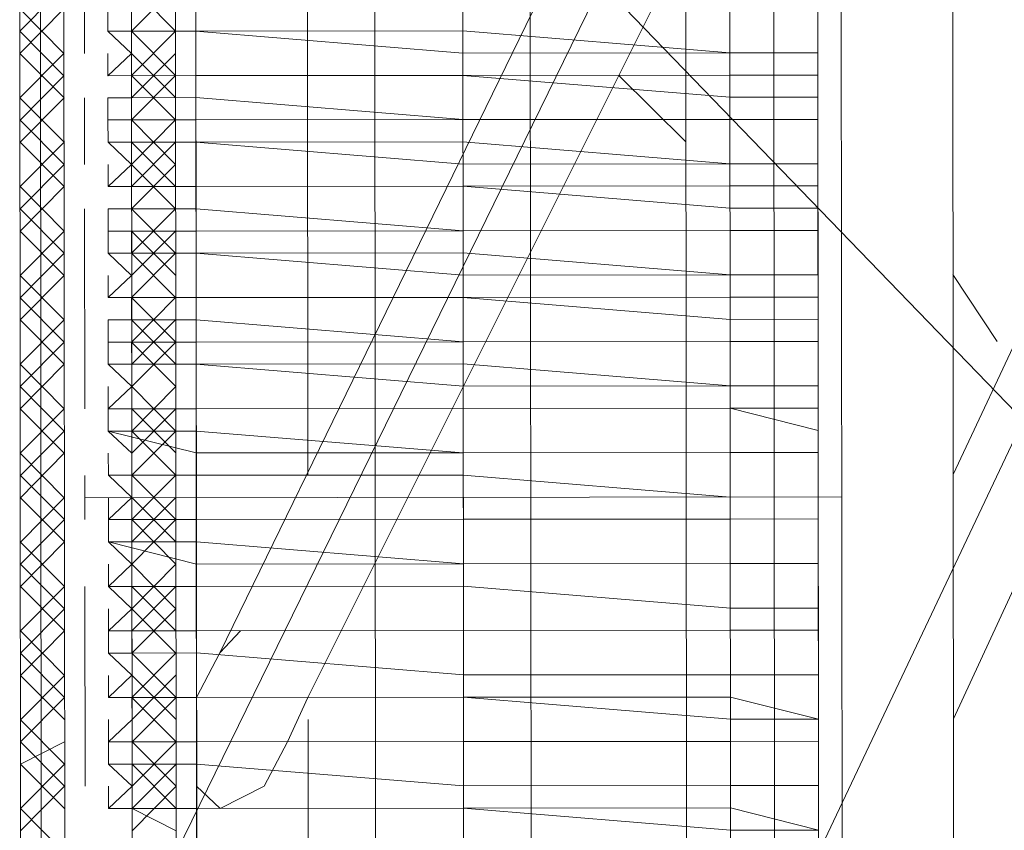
# Model space of a CAD drawing. Header units: inches. Extents: x -5850 to 5646, y 8947 to 13007.
# Tile 248 of 256: x -3950 to -3931, y 11312 to 11327. Entities that reach past the tile are written whole.
import ezdxf

# ---------------------------------------------------------------- set-up
doc = ezdxf.new("R2010")
doc.units = ezdxf.units.IN
doc.header["$MEASUREMENT"] = 0
doc.layers.add('at_Entity', color=7, linetype='Continuous')

msp = doc.modelspace()

# ---------------------------------------------------------------- linework, layer by layer
at = {"layer": 'at_Entity', "color": 7, "lineweight": 20}
for p, q in [((-3949.73, 11361.243), (-3949.686, 11311.395)), ((-3937.462, 11361.254), (-3937.418, 11311.406)), ((-3947.121, 11311.397), (-3947.143, 11336.318)), ((-3947.143, 11336.318), (-3923.086, 11311.419)), ((-3934.93, 11336.329), (-3947.121, 11311.397)), ((-3934.908, 11311.408), (-3934.93, 11336.329)), ((-3923.108, 11336.34), (-3934.908, 11311.408)), ((-3932.343, 11311.411), (-3932.365, 11336.332)), ((-3937.437, 11333.371), (-3946.287, 11315.201)), ((-3932.349, 11318.593), (-3925.615, 11332.964)), ((-3932.345, 11313.948), (-3923.941, 11332.118)), ((-3950.07, 11304.218), (-3950.094, 11332.094)), ((-3947.114, 11304.22), (-3947.139, 11332.097)), ((-3946.724, 11304.221), (-3946.749, 11332.097)), ((-3944.618, 11318.582), (-3944.63, 11332.099)), ((-3943.322, 11304.224), (-3943.347, 11332.1)), ((-3940.392, 11332.103), (-3940.367, 11304.227)), ((-3936.575, 11304.23), (-3936.6, 11332.106)), ((-3949.234, 11305.484), (-3949.257, 11331.247)), ((-3949.234, 11305.484), (-3949.257, 11331.247)), ((-3947.975, 11331.249), (-3947.952, 11305.486)), ((-3947.975, 11331.249), (-3947.952, 11305.486)), ((-3935.738, 11304.231), (-3935.762, 11331.26)), ((-3934.48, 11331.261), (-3934.457, 11305.498)), ((-3937.433, 11328.726), (-3944.614, 11314.355)), ((-3946.06, 10561.219), (-3946.745, 11328.294)), ((-3948.417, 11327.027), (-3948.417, 11327.451)), ((-3947.971, 11327.027), (-3947.971, 11327.451)), ((-3934.922, 11327.463), (-3934.922, 11326.615)), ((-3948.417, 11327.027), (-3946.744, 11327.028)), ((-3946.744, 11327.028), (-3948.417, 11327.027)), ((-3948.417, 11327.027), (-3947.971, 11327.027)), ((-3947.971, 11326.603), (-3948.417, 11327.027)), ((-3941.67, 11327.033), (-3946.744, 11327.028)), ((-3946.744, 11327.028), (-3941.669, 11326.609)), ((-3941.67, 11327.033), (-3936.595, 11326.614)), ((-3934.922, 11326.615), (-3934.922, 11327.039)), ((-3948.416, 11326.179), (-3948.417, 11326.603)), ((-3948.416, 11326.179), (-3947.971, 11326.603)), ((-3936.595, 11326.614), (-3941.669, 11326.609)), ((-3936.595, 11326.614), (-3934.922, 11326.615)), ((-3934.922, 11326.615), (-3936.595, 11326.614)), ((-3934.922, 11326.615), (-3934.921, 11326.191)), ((-3948.416, 11326.179), (-3946.743, 11326.181)), ((-3946.743, 11326.181), (-3948.416, 11326.179)), ((-3947.97, 11326.18), (-3948.416, 11326.179)), ((-3947.97, 11325.761), (-3947.97, 11326.18)), ((-3946.743, 11326.181), (-3941.669, 11326.185)), ((-3946.743, 11326.181), (-3941.669, 11326.185)), ((-3936.594, 11326.19), (-3941.669, 11326.185)), ((-3941.669, 11326.185), (-3936.594, 11325.772)), ((-3938.713, 11326.188), (-3937.43, 11324.923)), ((-3936.594, 11326.19), (-3934.921, 11326.191)), ((-3934.921, 11325.773), (-3934.921, 11326.191)), ((-3948.416, 11325.761), (-3946.743, 11325.763)), ((-3948.416, 11325.761), (-3948.416, 11325.337)), ((-3948.416, 11325.761), (-3947.97, 11325.761)), ((-3946.743, 11325.763), (-3941.668, 11325.343)), ((-3936.594, 11325.772), (-3934.921, 11325.773)), ((-3934.921, 11325.349), (-3934.921, 11325.773)), ((-3934.921, 11325.773), (-3934.921, 11325.349)), ((-3948.416, 11325.337), (-3946.743, 11325.339)), ((-3947.969, 11325.338), (-3948.416, 11325.337)), ((-3948.415, 11324.913), (-3948.416, 11325.337)), ((-3947.969, 11324.914), (-3947.969, 11325.338)), ((-3941.668, 11325.343), (-3946.743, 11325.339)), ((-3941.668, 11325.343), (-3936.594, 11325.348)), ((-3936.594, 11325.348), (-3941.668, 11325.343)), ((-3936.594, 11325.348), (-3934.921, 11325.349)), ((-3934.921, 11325.349), (-3936.594, 11325.348)), ((-3934.921, 11325.349), (-3934.92, 11324.502)), ((-3948.415, 11324.913), (-3946.742, 11324.915)), ((-3946.742, 11324.915), (-3948.415, 11324.913)), ((-3948.415, 11324.913), (-3947.969, 11324.914)), ((-3947.969, 11324.49), (-3948.415, 11324.913)), ((-3946.742, 11324.915), (-3941.668, 11324.919)), ((-3946.742, 11324.915), (-3941.667, 11324.496)), ((-3941.668, 11324.919), (-3936.593, 11324.5)), ((-3934.92, 11324.502), (-3934.92, 11324.925)), ((-3948.414, 11324.071), (-3948.415, 11324.49)), ((-3948.414, 11324.071), (-3947.969, 11324.49)), ((-3936.593, 11324.5), (-3941.667, 11324.496)), ((-3936.593, 11324.5), (-3934.92, 11324.502)), ((-3934.92, 11324.502), (-3936.593, 11324.5)), ((-3934.92, 11324.502), (-3934.919, 11324.083)), ((-3948.414, 11324.071), (-3946.741, 11324.073)), ((-3946.741, 11324.073), (-3948.414, 11324.071)), ((-3947.968, 11324.072), (-3948.414, 11324.071)), ((-3947.968, 11323.648), (-3947.968, 11324.072)), ((-3946.741, 11324.073), (-3941.667, 11324.077)), ((-3946.741, 11324.073), (-3941.667, 11324.077)), ((-3936.592, 11324.082), (-3941.667, 11324.077)), ((-3941.667, 11324.077), (-3936.592, 11323.658)), ((-3936.592, 11324.082), (-3934.919, 11324.083)), ((-3934.919, 11323.66), (-3934.919, 11324.083)), ((-3948.414, 11323.648), (-3946.741, 11323.649)), ((-3948.414, 11323.648), (-3948.414, 11323.224)), ((-3948.414, 11323.648), (-3947.968, 11323.648)), ((-3946.741, 11323.649), (-3941.666, 11323.23)), ((-3936.592, 11323.658), (-3934.919, 11323.66)), ((-3934.919, 11323.236), (-3934.919, 11323.66)), ((-3934.919, 11323.66), (-3934.919, 11323.236)), ((-3948.414, 11323.224), (-3946.741, 11323.225)), ((-3948.413, 11322.806), (-3948.414, 11323.224)), ((-3947.968, 11323.224), (-3948.414, 11323.224)), ((-3947.967, 11322.806), (-3947.968, 11323.224)), ((-3946.741, 11323.225), (-3941.666, 11323.23)), ((-3941.666, 11323.23), (-3936.592, 11323.234)), ((-3936.592, 11323.234), (-3941.666, 11323.23)), ((-3936.592, 11323.234), (-3934.919, 11323.236)), ((-3934.919, 11323.236), (-3936.592, 11323.234)), ((-3934.919, 11323.236), (-3934.918, 11322.394)), ((-3948.413, 11322.806), (-3946.74, 11322.807)), ((-3946.74, 11322.807), (-3948.413, 11322.806)), ((-3948.413, 11322.806), (-3947.967, 11322.806)), ((-3947.967, 11322.382), (-3948.413, 11322.806)), ((-3941.666, 11322.812), (-3946.74, 11322.807)), ((-3946.74, 11322.807), (-3941.665, 11322.388)), ((-3941.666, 11322.812), (-3936.591, 11322.392)), ((-3934.918, 11322.394), (-3934.918, 11322.818)), ((-3936.591, 11322.392), (-3941.665, 11322.388)), ((-3936.591, 11322.392), (-3934.918, 11322.394)), ((-3934.918, 11322.394), (-3936.591, 11322.392)), ((-3934.918, 11322.394), (-3934.918, 11321.97)), ((-3932.353, 11322.396), (-3931.515, 11321.125)), ((-3948.413, 11321.958), (-3948.413, 11322.382)), ((-3948.413, 11321.958), (-3947.967, 11322.382)), ((-3948.413, 11321.958), (-3946.74, 11321.959)), ((-3946.74, 11321.959), (-3948.413, 11321.958)), ((-3947.966, 11321.958), (-3948.413, 11321.958)), ((-3947.966, 11321.535), (-3947.966, 11321.958)), ((-3946.74, 11321.959), (-3941.665, 11321.964)), ((-3941.665, 11321.964), (-3946.74, 11321.959)), ((-3936.591, 11321.968), (-3941.665, 11321.964)), ((-3941.665, 11321.964), (-3936.59, 11321.545)), ((-3936.591, 11321.968), (-3934.918, 11321.97)), ((-3934.917, 11321.546), (-3934.918, 11321.97)), ((-3948.412, 11321.534), (-3946.739, 11321.536)), ((-3948.412, 11321.534), (-3947.966, 11321.535)), ((-3948.412, 11321.534), (-3948.412, 11321.11)), ((-3946.739, 11321.536), (-3941.664, 11321.116)), ((-3936.59, 11321.545), (-3934.917, 11321.546)), ((-3934.917, 11321.122), (-3934.917, 11321.546)), ((-3934.917, 11321.546), (-3934.917, 11321.122)), ((-3948.412, 11321.11), (-3946.739, 11321.112)), ((-3947.966, 11321.111), (-3948.412, 11321.11)), ((-3948.411, 11320.692), (-3948.412, 11321.11)), ((-3947.965, 11320.692), (-3947.966, 11321.111)), ((-3946.739, 11321.112), (-3941.664, 11321.116)), ((-3941.664, 11321.116), (-3936.59, 11321.121)), ((-3936.59, 11321.121), (-3941.664, 11321.116)), ((-3936.59, 11321.121), (-3934.917, 11321.122)), ((-3934.917, 11321.122), (-3936.59, 11321.121)), ((-3934.917, 11321.122), (-3934.916, 11320.28)), ((-3934.916, 11320.28), (-3934.916, 11320.704)), ((-3948.411, 11320.692), (-3946.738, 11320.694)), ((-3946.738, 11320.694), (-3948.411, 11320.692)), ((-3948.411, 11320.692), (-3947.965, 11320.692)), ((-3947.965, 11320.269), (-3948.411, 11320.692)), ((-3941.664, 11320.698), (-3946.738, 11320.694)), ((-3946.738, 11320.694), (-3941.664, 11320.274)), ((-3941.664, 11320.698), (-3936.589, 11320.279)), ((-3948.411, 11319.844), (-3947.965, 11320.269)), ((-3948.411, 11319.844), (-3948.411, 11320.268)), ((-3936.589, 11320.279), (-3941.664, 11320.274)), ((-3936.589, 11320.279), (-3934.916, 11320.28)), ((-3934.916, 11320.28), (-3936.589, 11320.279)), ((-3934.916, 11320.28), (-3934.916, 11319.857)), ((-3948.411, 11319.844), (-3946.738, 11319.846)), ((-3946.738, 11319.846), (-3948.411, 11319.844)), ((-3947.965, 11319.845), (-3948.411, 11319.844)), ((-3948.41, 11319.421), (-3948.411, 11319.844)), ((-3947.964, 11319.421), (-3947.965, 11319.845)), ((-3946.738, 11319.846), (-3941.663, 11319.85)), ((-3941.663, 11319.85), (-3946.738, 11319.846)), ((-3941.663, 11319.85), (-3936.589, 11319.855)), ((-3936.589, 11319.855), (-3941.663, 11319.85)), ((-3934.916, 11319.857), (-3936.589, 11319.855)), ((-3936.589, 11319.855), (-3934.915, 11319.433)), ((-3934.915, 11319.433), (-3934.916, 11319.857)), ((-3932.351, 11319.859), (-3932.35, 11319.435)), ((-3946.737, 11319.422), (-3948.41, 11319.421)), ((-3948.41, 11319.421), (-3946.737, 11319.004)), ((-3948.41, 11319.421), (-3947.964, 11319.421)), ((-3947.964, 11319.003), (-3948.41, 11319.421)), ((-3946.737, 11319.422), (-3941.662, 11319.008)), ((-3934.915, 11319.014), (-3934.915, 11319.433)), ((-3934.915, 11319.433), (-3934.915, 11319.014)), ((-3936.588, 11319.013), (-3934.915, 11319.014)), ((-3934.915, 11319.014), (-3936.588, 11319.013)), ((-3934.915, 11319.014), (-3934.914, 11318.167)), ((-3948.409, 11318.579), (-3948.41, 11319.002)), ((-3947.963, 11318.579), (-3947.964, 11319.003)), ((-3941.662, 11319.008), (-3946.737, 11319.004)), ((-3941.662, 11319.008), (-3936.588, 11319.013)), ((-3936.588, 11319.013), (-3941.662, 11319.008)), ((-3948.409, 11318.579), (-3946.737, 11318.58)), ((-3946.737, 11318.58), (-3948.409, 11318.579)), ((-3948.409, 11318.579), (-3947.963, 11318.579)), ((-3947.963, 11318.155), (-3948.409, 11318.579)), ((-3946.737, 11318.58), (-3941.662, 11318.585)), ((-3941.662, 11318.585), (-3946.737, 11318.58)), ((-3941.662, 11318.585), (-3936.587, 11318.165)), ((-3936.587, 11318.165), (-3941.662, 11318.585)), ((-3934.914, 11318.167), (-3934.915, 11318.591)), ((-3948.409, 11317.737), (-3948.409, 11318.155)), ((-3948.409, 11317.737), (-3947.963, 11318.155)), ((-3936.587, 11318.165), (-3934.914, 11318.167)), ((-3934.914, 11318.167), (-3936.587, 11318.165)), ((-3934.914, 11317.749), (-3934.914, 11318.167)), ((-3934.914, 11318.167), (-3934.914, 11317.749)), ((-3948.409, 11317.737), (-3946.736, 11317.738)), ((-3946.736, 11317.738), (-3948.409, 11317.737)), ((-3948.408, 11317.313), (-3948.409, 11317.737)), ((-3947.963, 11317.737), (-3948.409, 11317.737)), ((-3947.962, 11317.313), (-3947.963, 11317.737)), ((-3946.736, 11317.738), (-3941.661, 11317.743)), ((-3946.736, 11317.738), (-3941.661, 11317.743)), ((-3941.661, 11317.743), (-3936.587, 11317.747)), ((-3936.587, 11317.747), (-3941.661, 11317.743)), ((-3936.587, 11317.747), (-3934.914, 11317.749)), ((-3934.914, 11317.749), (-3936.587, 11317.747)), ((-3934.914, 11317.749), (-3934.913, 11316.901)), ((-3948.408, 11317.313), (-3946.735, 11317.314)), ((-3946.735, 11316.89), (-3948.408, 11317.313)), ((-3948.408, 11317.313), (-3947.962, 11317.313)), ((-3947.962, 11316.889), (-3948.408, 11317.313)), ((-3946.735, 11317.314), (-3941.661, 11316.895)), ((-3934.913, 11316.901), (-3934.913, 11317.325)), ((-3948.408, 11316.465), (-3948.408, 11316.889)), ((-3948.408, 11316.465), (-3947.962, 11316.889)), ((-3941.661, 11316.895), (-3946.735, 11316.89)), ((-3941.661, 11316.895), (-3936.586, 11316.9)), ((-3941.661, 11316.895), (-3936.586, 11316.9)), ((-3936.586, 11316.9), (-3934.913, 11316.901)), ((-3934.913, 11316.901), (-3936.586, 11316.9)), ((-3934.913, 11316.901), (-3934.912, 11316.053)), ((-3948.408, 11316.465), (-3946.735, 11316.467)), ((-3946.735, 11316.467), (-3948.408, 11316.465)), ((-3947.961, 11316.042), (-3948.408, 11316.465)), ((-3946.735, 11316.467), (-3941.66, 11316.471)), ((-3946.735, 11316.467), (-3941.66, 11316.471)), ((-3941.66, 11316.471), (-3936.585, 11316.052)), ((-3936.585, 11316.052), (-3941.66, 11316.471)), ((-3934.912, 11316.053), (-3934.913, 11316.477)), ((-3948.407, 11315.623), (-3947.961, 11316.042)), ((-3948.407, 11315.623), (-3948.407, 11316.041)), ((-3936.585, 11316.052), (-3934.912, 11316.053)), ((-3934.912, 11316.053), (-3936.585, 11316.052)), ((-3934.912, 11315.635), (-3934.912, 11316.053)), ((-3934.912, 11316.053), (-3934.912, 11315.635)), ((-3948.407, 11315.623), (-3946.734, 11315.625)), ((-3946.734, 11315.625), (-3948.407, 11315.623)), ((-3947.961, 11315.624), (-3948.407, 11315.623)), ((-3948.406, 11315.199), (-3948.407, 11315.623)), ((-3947.96, 11315.2), (-3947.961, 11315.624)), ((-3946.734, 11315.625), (-3941.659, 11315.629)), ((-3941.659, 11315.629), (-3946.734, 11315.625)), ((-3945.897, 11315.625), (-3946.287, 11315.201)), ((-3941.659, 11315.629), (-3936.585, 11315.634)), ((-3936.585, 11315.634), (-3941.659, 11315.629)), ((-3936.585, 11315.634), (-3934.912, 11315.635)), ((-3934.912, 11315.635), (-3936.585, 11315.634)), ((-3934.912, 11315.635), (-3934.911, 11314.788)), ((-3948.406, 11315.199), (-3946.734, 11315.201)), ((-3946.734, 11315.201), (-3948.406, 11315.199)), ((-3948.406, 11315.199), (-3947.96, 11315.2)), ((-3947.96, 11314.776), (-3948.406, 11315.199)), ((-3946.734, 11315.201), (-3941.659, 11314.782)), ((-3946.734, 11315.201), (-3941.659, 11314.782)), ((-3946.287, 11315.201), (-3946.733, 11314.353)), ((-3934.911, 11314.788), (-3934.912, 11315.211)), ((-3948.406, 11314.352), (-3947.96, 11314.776)), ((-3948.406, 11314.352), (-3948.406, 11314.775)), ((-3941.659, 11314.782), (-3936.584, 11314.786)), ((-3936.584, 11314.786), (-3941.659, 11314.782)), ((-3936.584, 11314.786), (-3934.911, 11314.788)), ((-3934.911, 11314.788), (-3936.584, 11314.786)), ((-3934.911, 11314.788), (-3934.91, 11313.945)), ((-3948.406, 11314.352), (-3946.733, 11314.353)), ((-3946.733, 11314.353), (-3948.406, 11314.352)), ((-3947.96, 11314.352), (-3948.406, 11314.352)), ((-3947.959, 11313.934), (-3947.96, 11314.352)), ((-3946.733, 11314.353), (-3941.658, 11314.358)), ((-3946.733, 11314.353), (-3941.658, 11314.358)), ((-3946.733, 11314.353), (-3946.731, 11312.669)), ((-3945.003, 11313.513), (-3944.614, 11314.355)), ((-3936.584, 11314.362), (-3941.658, 11314.358)), ((-3941.658, 11314.358), (-3936.583, 11313.944)), ((-3936.584, 11314.362), (-3934.91, 11313.945)), ((-3934.91, 11313.945), (-3934.911, 11314.364)), ((-3948.405, 11313.51), (-3947.959, 11313.934)), ((-3948.405, 11313.51), (-3948.405, 11313.933)), ((-3944.611, 11311.4), (-3944.613, 11313.937)), ((-3934.91, 11313.945), (-3936.583, 11313.944)), ((-3934.91, 11313.522), (-3934.91, 11313.945)), ((-3934.91, 11313.945), (-3934.91, 11313.522)), ((-3948.405, 11313.51), (-3946.732, 11313.511)), ((-3946.732, 11313.511), (-3948.405, 11313.51)), ((-3948.405, 11313.086), (-3948.405, 11313.51)), ((-3947.959, 11313.51), (-3948.405, 11313.51)), ((-3947.958, 11313.086), (-3947.959, 11313.51)), ((-3946.732, 11313.511), (-3941.658, 11313.516)), ((-3946.732, 11313.511), (-3941.658, 11313.516)), ((-3945.449, 11312.67), (-3945.003, 11313.513)), ((-3941.658, 11313.516), (-3936.583, 11313.52)), ((-3936.583, 11313.52), (-3941.658, 11313.516)), ((-3936.583, 11313.52), (-3934.91, 11313.522)), ((-3934.91, 11313.522), (-3936.583, 11313.52)), ((-3934.91, 11313.522), (-3934.909, 11312.68)), ((-3948.405, 11313.086), (-3946.732, 11313.087)), ((-3946.732, 11313.087), (-3948.405, 11313.086)), ((-3948.405, 11313.086), (-3947.958, 11313.086)), ((-3947.958, 11312.668), (-3948.405, 11313.086)), ((-3946.732, 11313.087), (-3941.657, 11312.674)), ((-3946.732, 11313.087), (-3941.657, 11312.674)), ((-3934.909, 11312.68), (-3934.91, 11313.098)), ((-3948.404, 11312.244), (-3948.404, 11312.668)), ((-3948.404, 11312.244), (-3947.958, 11312.668)), ((-3946.731, 11312.669), (-3946.285, 11312.246)), ((-3946.285, 11312.246), (-3945.449, 11312.67)), ((-3941.657, 11312.674), (-3936.582, 11312.678)), ((-3936.582, 11312.678), (-3941.657, 11312.674)), ((-3936.582, 11312.678), (-3934.909, 11312.68)), ((-3934.909, 11312.68), (-3936.582, 11312.678)), ((-3934.909, 11312.68), (-3934.909, 11311.832)), ((-3948.404, 11312.244), (-3946.731, 11312.245)), ((-3946.731, 11312.245), (-3948.404, 11312.244)), ((-3947.958, 11312.244), (-3948.404, 11312.244)), ((-3947.957, 11311.82), (-3947.958, 11312.244)), ((-3946.731, 11312.245), (-3941.656, 11312.25)), ((-3946.731, 11312.245), (-3941.656, 11312.25)), ((-3936.582, 11312.254), (-3941.656, 11312.25)), ((-3941.656, 11312.25), (-3936.581, 11311.831)), ((-3936.582, 11312.254), (-3934.909, 11311.832)), ((-3934.909, 11311.832), (-3934.909, 11312.256)), ((-3934.909, 11311.832), (-3936.581, 11311.831)), ((-3934.908, 11311.408), (-3934.909, 11311.832)), ((-3934.909, 11311.832), (-3934.908, 11311.408))]:
    msp.add_line(p, q, dxfattribs=at)
at = {"layer": 'at_Entity', "color": 3, "lineweight": 20}
for p, q in [((-3948.863, 11326.603), (-3948.867, 11330.83)), ((-3950.09, 11327.025), (-3949.254, 11327.874)), ((-3947.972, 11327.875), (-3947.134, 11327.028)), ((-3947.971, 11327.027), (-3947.135, 11327.876)), ((-3950.09, 11326.602), (-3949.254, 11327.45)), ((-3950.09, 11327.449), (-3949.253, 11326.602)), ((-3941.67, 11327.033), (-3941.67, 11327.457)), ((-3950.09, 11327.025), (-3949.253, 11326.179)), ((-3947.971, 11327.027), (-3947.134, 11326.18)), ((-3947.97, 11326.18), (-3947.134, 11327.028)), ((-3941.67, 11327.033), (-3941.669, 11326.609)), ((-3950.09, 11326.602), (-3949.252, 11325.76)), ((-3950.089, 11325.76), (-3949.253, 11326.602)), ((-3947.971, 11326.603), (-3947.133, 11325.762)), ((-3947.97, 11325.761), (-3947.134, 11326.604)), ((-3941.669, 11326.609), (-3941.669, 11326.185)), ((-3941.669, 11326.185), (-3941.669, 11326.609)), ((-3941.669, 11326.609), (-3941.668, 11325.343)), ((-3934.922, 11326.615), (-3934.921, 11325.349)), ((-3950.088, 11325.336), (-3949.253, 11326.179)), ((-3947.97, 11326.18), (-3947.133, 11325.338)), ((-3947.969, 11325.338), (-3947.134, 11326.18)), ((-3941.669, 11326.185), (-3941.668, 11325.343)), ((-3950.089, 11325.76), (-3949.252, 11324.913)), ((-3950.088, 11324.912), (-3949.252, 11325.76)), ((-3948.861, 11324.489), (-3948.862, 11325.761)), ((-3941.668, 11325.343), (-3941.668, 11325.767)), ((-3950.088, 11325.336), (-3949.251, 11324.489)), ((-3947.969, 11325.338), (-3947.132, 11324.491)), ((-3947.969, 11324.49), (-3947.133, 11325.338)), ((-3941.668, 11325.343), (-3941.668, 11324.919)), ((-3950.088, 11324.912), (-3949.251, 11324.071)), ((-3950.087, 11324.07), (-3949.252, 11324.913)), ((-3947.969, 11324.914), (-3947.132, 11324.073)), ((-3947.968, 11324.072), (-3947.133, 11324.915)), ((-3941.668, 11324.919), (-3941.667, 11324.496)), ((-3950.087, 11323.646), (-3949.251, 11324.489)), ((-3947.969, 11324.49), (-3947.131, 11323.649)), ((-3947.968, 11323.648), (-3947.132, 11324.491)), ((-3941.667, 11324.496), (-3941.667, 11324.077)), ((-3941.667, 11324.077), (-3941.667, 11324.496)), ((-3941.667, 11324.496), (-3941.664, 11320.274)), ((-3934.92, 11324.502), (-3934.916, 11320.28)), ((-3950.087, 11323.222), (-3949.251, 11324.071)), ((-3950.087, 11324.07), (-3949.25, 11323.223)), ((-3941.667, 11324.077), (-3941.666, 11323.23)), ((-3950.087, 11323.646), (-3949.25, 11322.805)), ((-3948.857, 11319.844), (-3948.86, 11323.647)), ((-3947.968, 11323.648), (-3947.131, 11322.807)), ((-3947.967, 11322.806), (-3947.131, 11323.649)), ((-3941.666, 11323.23), (-3941.667, 11323.654)), ((-3950.087, 11323.222), (-3949.249, 11322.381)), ((-3950.086, 11322.38), (-3949.25, 11323.223)), ((-3947.968, 11323.224), (-3947.13, 11322.383)), ((-3947.967, 11322.382), (-3947.131, 11323.225)), ((-3941.666, 11323.23), (-3941.666, 11322.812)), ((-3941.666, 11322.812), (-3941.666, 11323.23)), ((-3950.085, 11321.956), (-3949.25, 11322.805)), ((-3947.967, 11322.806), (-3947.13, 11321.959)), ((-3947.966, 11321.958), (-3947.131, 11322.807)), ((-3941.666, 11322.812), (-3941.665, 11322.388)), ((-3941.665, 11321.964), (-3941.665, 11322.388)), ((-3941.665, 11321.54), (-3941.665, 11322.388)), ((-3950.086, 11322.38), (-3949.249, 11321.533)), ((-3950.085, 11321.533), (-3949.249, 11322.381)), ((-3950.085, 11321.956), (-3949.248, 11321.11)), ((-3947.966, 11321.111), (-3947.13, 11321.959)), ((-3947.966, 11321.958), (-3947.129, 11321.111)), ((-3941.665, 11321.964), (-3941.664, 11321.116)), ((-3950.085, 11321.533), (-3949.248, 11320.691)), ((-3950.084, 11320.691), (-3949.249, 11321.533)), ((-3947.966, 11321.535), (-3947.129, 11320.693)), ((-3947.965, 11320.692), (-3947.13, 11321.535)), ((-3941.664, 11321.116), (-3941.665, 11321.54)), ((-3941.665, 11321.54), (-3941.664, 11321.116)), ((-3950.084, 11320.267), (-3949.248, 11321.11)), ((-3947.966, 11321.111), (-3947.128, 11320.269)), ((-3947.965, 11320.269), (-3947.129, 11321.111)), ((-3941.664, 11321.116), (-3941.664, 11320.274)), ((-3950.084, 11319.843), (-3949.248, 11320.691)), ((-3950.084, 11320.691), (-3949.247, 11319.844)), ((-3950.084, 11320.267), (-3949.247, 11319.42)), ((-3947.965, 11320.269), (-3947.128, 11319.422)), ((-3947.964, 11319.421), (-3947.128, 11320.269)), ((-3941.663, 11319.85), (-3941.664, 11320.274)), ((-3941.664, 11320.274), (-3941.663, 11319.85)), ((-3950.084, 11319.843), (-3949.246, 11319.002)), ((-3950.083, 11319.001), (-3949.247, 11319.844)), ((-3947.965, 11319.845), (-3947.127, 11319.004)), ((-3947.964, 11319.003), (-3947.128, 11319.846)), ((-3941.662, 11318.585), (-3941.663, 11319.85)), ((-3950.082, 11318.577), (-3949.247, 11319.42)), ((-3947.964, 11319.421), (-3947.127, 11318.58)), ((-3947.963, 11318.579), (-3947.128, 11319.422)), ((-3941.662, 11319.008), (-3941.663, 11319.427)), ((-3941.663, 11319.427), (-3941.662, 11318.585)), ((-3941.662, 11319.008), (-3941.663, 11319.427)), ((-3934.915, 11319.433), (-3934.915, 11318.591)), ((-3950.083, 11319.001), (-3949.246, 11318.154)), ((-3950.082, 11318.153), (-3949.246, 11319.002)), ((-3950.082, 11318.577), (-3949.245, 11317.736)), ((-3948.855, 11317.736), (-3948.856, 11318.578)), ((-3947.963, 11317.737), (-3947.127, 11318.58)), ((-3947.963, 11318.579), (-3947.126, 11317.738)), ((-3941.662, 11318.585), (-3941.661, 11317.743)), ((-3950.082, 11318.153), (-3949.245, 11317.312)), ((-3950.081, 11317.311), (-3949.246, 11318.154)), ((-3934.468, 11318.167), (-3948.855, 11318.154)), ((-3947.963, 11318.155), (-3947.126, 11317.314)), ((-3947.962, 11317.313), (-3947.127, 11318.156)), ((-3941.661, 11317.743), (-3941.662, 11318.161)), ((-3950.081, 11316.887), (-3949.245, 11317.736)), ((-3947.963, 11317.737), (-3947.125, 11316.89)), ((-3947.962, 11316.889), (-3947.126, 11317.738)), ((-3941.661, 11317.743), (-3941.661, 11316.895)), ((-3950.081, 11316.464), (-3949.245, 11317.312)), ((-3950.081, 11317.311), (-3949.244, 11316.464)), ((-3941.661, 11316.895), (-3941.661, 11317.319)), ((-3941.661, 11317.319), (-3941.658, 11313.516)), ((-3934.913, 11317.325), (-3934.91, 11313.522)), ((-3950.081, 11316.887), (-3949.244, 11316.041)), ((-3947.962, 11316.889), (-3947.125, 11316.042)), ((-3947.961, 11316.042), (-3947.125, 11316.89)), ((-3941.661, 11316.895), (-3941.66, 11316.471)), ((-3950.081, 11316.464), (-3949.243, 11315.622)), ((-3950.08, 11315.622), (-3949.244, 11316.464)), ((-3948.85, 11312.667), (-3948.854, 11316.465)), ((-3947.961, 11316.466), (-3947.124, 11315.624)), ((-3947.961, 11315.624), (-3947.125, 11316.466)), ((-3941.659, 11315.629), (-3941.66, 11316.471)), ((-3950.079, 11315.198), (-3949.244, 11316.041)), ((-3947.961, 11316.042), (-3947.124, 11315.2)), ((-3947.96, 11315.2), (-3947.125, 11316.042)), ((-3941.659, 11315.629), (-3941.66, 11316.047)), ((-3950.08, 11315.622), (-3949.243, 11314.775)), ((-3950.079, 11314.774), (-3949.243, 11315.622)), ((-3941.659, 11315.629), (-3941.659, 11314.782)), ((-3941.659, 11315.629), (-3941.659, 11315.205)), ((-3950.079, 11315.198), (-3949.242, 11314.351)), ((-3947.96, 11315.2), (-3947.123, 11314.353)), ((-3947.96, 11314.352), (-3947.124, 11315.2)), ((-3941.659, 11314.782), (-3941.659, 11315.205)), ((-3941.659, 11315.205), (-3941.659, 11314.782)), ((-3950.079, 11314.774), (-3949.242, 11313.933)), ((-3950.078, 11313.932), (-3949.243, 11314.775)), ((-3947.96, 11314.776), (-3947.123, 11313.935)), ((-3947.959, 11313.934), (-3947.124, 11314.777)), ((-3941.659, 11314.782), (-3941.658, 11314.358)), ((-3941.658, 11314.358), (-3941.659, 11314.782)), ((-3950.078, 11313.508), (-3949.242, 11314.351)), ((-3947.96, 11314.352), (-3947.122, 11313.511)), ((-3947.959, 11313.51), (-3947.123, 11314.353)), ((-3941.658, 11314.358), (-3941.658, 11313.516)), ((-3950.078, 11313.932), (-3949.241, 11313.085)), ((-3941.658, 11313.516), (-3941.658, 11313.939)), ((-3950.078, 11313.084), (-3949.241, 11313.509)), ((-3950.078, 11313.508), (-3949.241, 11312.667)), ((-3947.959, 11313.51), (-3947.122, 11312.669)), ((-3947.958, 11312.668), (-3947.122, 11313.511)), ((-3941.658, 11313.516), (-3941.657, 11313.092)), ((-3950.078, 11313.084), (-3949.24, 11312.243)), ((-3950.077, 11312.242), (-3949.241, 11313.085)), ((-3947.958, 11312.244), (-3947.122, 11313.087)), ((-3947.958, 11313.086), (-3947.121, 11312.245)), ((-3941.657, 11312.674), (-3941.657, 11313.092)), ((-3941.657, 11313.092), (-3941.657, 11312.674)), ((-3950.076, 11311.818), (-3949.241, 11312.667)), ((-3947.957, 11311.82), (-3947.122, 11312.669)), ((-3941.657, 11312.674), (-3941.656, 11312.25)), ((-3941.656, 11312.25), (-3941.657, 11312.674)), ((-3941.657, 11312.674), (-3941.656, 11311.402)), ((-3934.909, 11312.68), (-3934.908, 11311.408)), ((-3950.077, 11312.242), (-3949.24, 11311.395)), ((-3947.958, 11312.244), (-3947.121, 11311.821)), ((-3941.656, 11312.25), (-3941.656, 11311.402))]:
    msp.add_line(p, q, dxfattribs=at)

doc.saveas('drawing.dxf')
